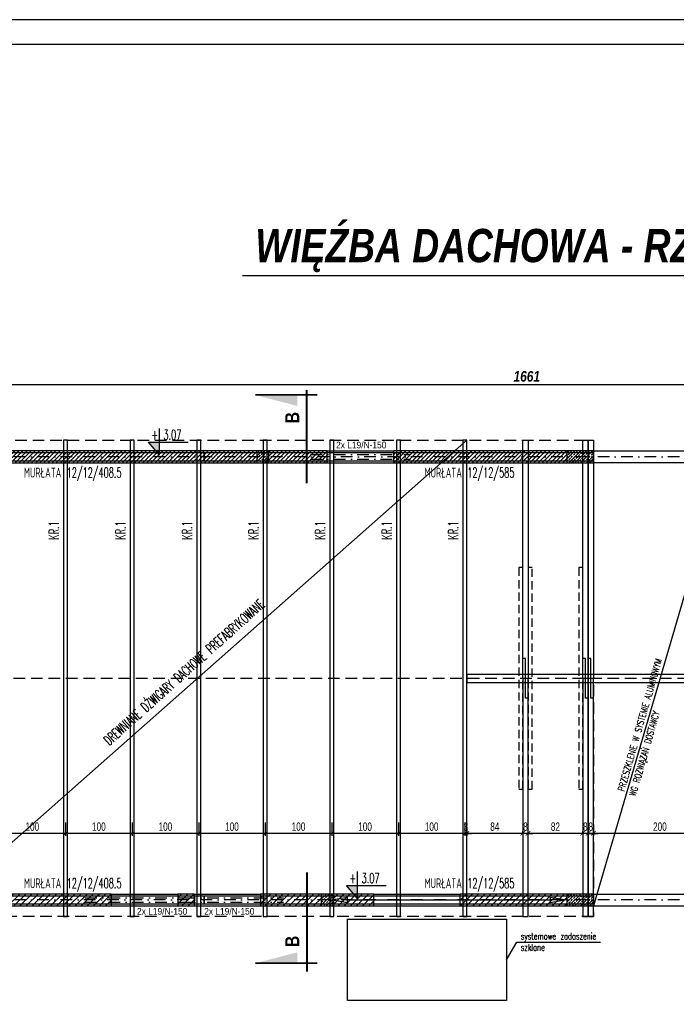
# Model space of a CAD drawing. Extents: x 10476 to 23681, y -304923 to -300723.
# Tile 20 of 25: x 20173 to 21160, y -302202 to -300723. Entities that reach past the tile are written whole.
import ezdxf

# ---------------------------------------------------------------- set-up
doc = ezdxf.new("R2010")
doc.units = 0
doc.header["$MEASUREMENT"] = 0
doc.linetypes.add('DASH', pattern=[0.75, 0.5, -0.25])
doc.linetypes.add('DASHDOT', pattern=[1, 0.5, -0.25, 0, -0.25])
doc.layers.get('0').update_dxf_attribs({"linetype": 'CONTINUOUS'})
doc.layers.get('DEFPOINTS').update_dxf_attribs({"linetype": 'CONTINUOUS'})
doc.layers.add('OBRYS', color=7, linetype='CONTINUOUS')
doc.styles.add('GRYF', font='arialbd.ttf', dxfattribs={"width": 0.8})
doc.styles.add('kursywa', font='arialbi.ttf', dxfattribs={"width": 0.8})
doc.styles.add('RAMKA', font='arial.ttf', dxfattribs={"width": 0.7})
doc.styles.get("Standard").update_dxf_attribs({"font": 'txt.shx', "width": 0.6})
doc.dimstyles.new('1-100', dxfattribs={"dimscale": 4, "dimtxt": 4, "dimasz": 2, "dimexe": 0.5, "dimexo": 1, "dimgap": 1, "dimtad": 1, "dimdec": 0, "dimrnd": 0.1, "dimdsep": 46, "dimtxsty": 'kursywa', "dimblk": 'ARCHTICK', "dimcen": 0, "dimclrd": 2, "dimclre": 2, "dimclrt": 7, "dimazin": 2, "dimtfac": 1, "dimtdec": 0, "dimtix": 1, "dimtmove": 0, "dimatfit": 3, "dimfxl": 1, "dimtolj": 1, "dimarcsym": 0})
doc.dimstyles.new('1-50', dxfattribs={"dimscale": 6.5, "dimtxt": 2, "dimasz": 1, "dimexe": 0.5, "dimexo": 1, "dimgap": 0.5, "dimtad": 1, "dimrnd": 0.5, "dimdsep": 46, "dimtxsty": 'RAMKA', "dimblk": 'ARCHTICK', "dimcen": 0, "dimclrd": 2, "dimclre": 2, "dimclrt": 7, "dimadec": 0, "dimazin": 2, "dimtfac": 1, "dimtix": 1, "dimtmove": 0, "dimatfit": 3, "dimfxl": 1, "dimtolj": 1, "dimarcsym": 0})
doc.dimstyles.new('1-75', dxfattribs={"dimscale": 7, "dimtxt": 1.8, "dimasz": 1, "dimexe": 0.5, "dimexo": 1, "dimgap": 0.5, "dimtad": 1, "dimrnd": 0.5, "dimdsep": 46, "dimtxsty": 'RAMKA', "dimblk": 'ARCHTICK', "dimcen": 0, "dimclrd": 2, "dimclre": 2, "dimclrt": 7, "dimadec": 0, "dimazin": 2, "dimtfac": 1, "dimtix": 1, "dimtmove": 0, "dimatfit": 3, "dimfxl": 1, "dimtolj": 1, "dimarcsym": 0})
doc.dimstyles.new('podciągi', dxfattribs={"dimscale": 0, "dimtxt": 0.0001, "dimasz": 25, "dimexe": 0, "dimexo": 0, "dimgap": 0.6, "dimtad": 1, "dimdec": 4, "dimrnd": 0.1, "dimdsep": 46, "dimtxsty": 'Standard', "dimcen": 0, "dimclrd": 1, "dimclre": 2, "dimclrt": 2, "dimadec": 0, "dimazin": 0, "dimtfac": 1, "dimtdec": 4, "dimtix": 1, "dimtmove": 0, "dimatfit": 3, "dimfxl": 1, "dimtolj": 1, "dimarcsym": 0})
pattern_1 = [(45, (-115647.39, -269893.226), (-4.5961939, 4.5961939), [])]

# ---------------------------------------------------------------- blocks, each defined once
blk = doc.blocks.new('_ArchTick')
at = {"color": 0, "linetype": 'Continuous', "const_width": 0.15}
blk.add_lwpolyline([(-0.5, -0.5), (0.5, 0.5)], dxfattribs=at)
blk = doc.blocks.new('*D5')
at = {"color": 2, "lineweight": -2, "ltscale": 35, "transparency": 16777216}
for p, q in [((20104.4, -301256.8), (20104.4, -301272.7)), ((21765.4, -301256.8), (21765.4, -301272.7)), ((20104.4, -301270.7), (21765.4, -301270.7))]:
    blk.add_line(p, q, dxfattribs=at)
at = {"layer": 'DEFPOINTS', "color": 0, "ltscale": 35, "transparency": 16777216}
for p in [(20104.4, -301252.8), (21765.4, -301252.8), (21765.4, -301270.7)]:
    blk.add_point(p, dxfattribs=at)
at = {"color": 2, "lineweight": -2, "ltscale": 35, "transparency": 16777216, "xscale": 8, "yscale": 8, "zscale": 8, "rotation": 180}
blk.add_blockref('_ArchTick', (20104.4, -301270.7), dxfattribs=at)
at = {"color": 2, "lineweight": -2, "ltscale": 35, "transparency": 16777216, "xscale": 8, "yscale": 8, "zscale": 8}
blk.add_blockref('_ArchTick', (21765.4, -301270.7), dxfattribs=at)
at = {"color": 7, "ltscale": 35, "transparency": 16777216, "insert": (20934.9, -301258.5), "char_height": 16, "attachment_point": 5, "style": 'kursywa'}
blk.add_mtext('\\A1;1661', dxfattribs=at)
blk = doc.blocks.new('_ClosedBlank')
at = {"color": 0, "linetype": 'ByBlock', "lineweight": -2}
for p, q in [((-1, 0.167), (0, 0)), ((-1, 0.167), (-1, -0.167)), ((0, 0), (-1, -0.167))]:
    blk.add_line(p, q, dxfattribs=at)
blk = doc.blocks.new('*D17')
at = {"color": 7, "lineweight": -2, "ltscale": 35, "transparency": 16777216}
blk.add_line((20665.5, -302045.1), (20969.9, -302045.1), dxfattribs=at)
at = {"layer": 'DEFPOINTS', "color": 0, "ltscale": 35, "transparency": 16777216}
for p in [(20640.5, -302045.1), (20994.9, -302045.1), (20994.9, -302045.1)]:
    blk.add_point(p, dxfattribs=at)
at = {"color": 7, "lineweight": -2, "ltscale": 35, "transparency": 16777216, "xscale": 25, "yscale": 25, "zscale": 25, "rotation": 180}
blk.add_blockref('_ClosedBlank', (20640.5, -302045.1), dxfattribs=at)
at = {"color": 7, "lineweight": -2, "ltscale": 35, "transparency": 16777216, "xscale": 25, "yscale": 25, "zscale": 25}
blk.add_blockref('_ClosedBlank', (20994.9, -302045.1), dxfattribs=at)
at = {"color": 2, "ltscale": 35, "transparency": 16777216, "insert": (20817.7, -302044.5), "char_height": 0.0001, "attachment_point": 5}
blk.add_mtext('\\A1;354.5', dxfattribs=at)
blk = doc.blocks.new('W')
at = {"layer": 'OBRYS', "linetype": 'Continuous'}
for p, q in [((0, -32.1), (0, 0)), ((0, -32.1), (-13.3, -16.7)), ((-13.3, -16.7), (34.4, -16.7))]:
    blk.add_line(p, q, dxfattribs=at)
blk = doc.blocks.new('*D47')
at = {"color": 2, "lineweight": -2, "ltscale": 35, "transparency": 16777216}
for p, q in [((21034.9, -301944.3), (21034.9, -301941.5)), ((21234.9, -301949.9), (21234.9, -301941.5)), ((21234.9, -301945), (21034.9, -301945))]:
    blk.add_line(p, q, dxfattribs=at)
at = {"layer": 'DEFPOINTS', "color": 0, "ltscale": 35, "transparency": 16777216}
for p in [(21034.9, -301945), (21034.9, -301951.3), (21234.9, -301956.9)]:
    blk.add_point(p, dxfattribs=at)
at = {"color": 2, "lineweight": -2, "ltscale": 35, "transparency": 16777216, "xscale": 7, "yscale": 7, "zscale": 7, "rotation": 180}
blk.add_blockref('_ArchTick', (21034.9, -301945), dxfattribs=at)
at = {"color": 2, "lineweight": -2, "ltscale": 35, "transparency": 16777216, "xscale": 7, "yscale": 7, "zscale": 7}
blk.add_blockref('_ArchTick', (21234.9, -301945), dxfattribs=at)
at = {"color": 7, "ltscale": 35, "transparency": 16777216, "insert": (21134.9, -301935), "char_height": 12.6, "attachment_point": 5, "style": 'RAMKA'}
blk.add_mtext('\\A1;200', dxfattribs=at)
blk = doc.blocks.new('*D48')
at = {"color": 2, "lineweight": -2, "ltscale": 35, "transparency": 16777216}
for p, q in [((21026.9, -301944.3), (21026.9, -301941.5)), ((21034.9, -301944.3), (21034.9, -301941.5)), ((21026.9, -301945), (21019.9, -301945)), ((21034.9, -301945), (21026.9, -301945)), ((21034.9, -301945), (21041.9, -301945))]:
    blk.add_line(p, q, dxfattribs=at)
at = {"layer": 'DEFPOINTS', "color": 0, "ltscale": 35, "transparency": 16777216}
for p in [(21026.9, -301945), (21026.9, -301951.3), (21034.9, -301951.3)]:
    blk.add_point(p, dxfattribs=at)
at = {"color": 2, "lineweight": -2, "ltscale": 35, "transparency": 16777216, "xscale": 7, "yscale": 7, "zscale": 7}
blk.add_blockref('_ArchTick', (21026.9, -301945), dxfattribs=at)
at = {"color": 2, "lineweight": -2, "ltscale": 35, "transparency": 16777216, "xscale": 7, "yscale": 7, "zscale": 7, "rotation": 180}
blk.add_blockref('_ArchTick', (21034.9, -301945), dxfattribs=at)
at = {"color": 7, "ltscale": 35, "transparency": 16777216, "insert": (21030.9, -301935), "char_height": 12.6, "attachment_point": 5, "style": 'RAMKA'}
blk.add_mtext('\\A1;8', dxfattribs=at)
blk = doc.blocks.new('*D49')
at = {"color": 2, "lineweight": -2, "ltscale": 35, "transparency": 16777216}
for p, q in [((21018.9, -301944.3), (21018.9, -301941.5)), ((21026.9, -301944.3), (21026.9, -301941.5)), ((21018.9, -301945), (21011.9, -301945)), ((21026.9, -301945), (21018.9, -301945)), ((21026.9, -301945), (21033.9, -301945))]:
    blk.add_line(p, q, dxfattribs=at)
at = {"layer": 'DEFPOINTS', "color": 0, "ltscale": 35, "transparency": 16777216}
for p in [(21018.9, -301945), (21018.9, -301951.3), (21026.9, -301951.3)]:
    blk.add_point(p, dxfattribs=at)
at = {"color": 2, "lineweight": -2, "ltscale": 35, "transparency": 16777216, "xscale": 7, "yscale": 7, "zscale": 7}
blk.add_blockref('_ArchTick', (21018.9, -301945), dxfattribs=at)
at = {"color": 2, "lineweight": -2, "ltscale": 35, "transparency": 16777216, "xscale": 7, "yscale": 7, "zscale": 7, "rotation": 180}
blk.add_blockref('_ArchTick', (21026.9, -301945), dxfattribs=at)
at = {"color": 7, "ltscale": 35, "transparency": 16777216, "insert": (21022.9, -301935), "char_height": 12.6, "attachment_point": 5, "style": 'RAMKA'}
blk.add_mtext('\\A1;8', dxfattribs=at)
blk = doc.blocks.new('*D50')
at = {"color": 2, "lineweight": -2, "ltscale": 35, "transparency": 16777216}
for p, q in [((20936.9, -301944.3), (20936.9, -301941.5)), ((21018.9, -301944.3), (21018.9, -301941.5)), ((21018.9, -301945), (20936.9, -301945))]:
    blk.add_line(p, q, dxfattribs=at)
at = {"layer": 'DEFPOINTS', "color": 0, "ltscale": 35, "transparency": 16777216}
for p in [(20936.9, -301945), (20936.9, -301951.3), (21018.9, -301951.3)]:
    blk.add_point(p, dxfattribs=at)
at = {"color": 2, "lineweight": -2, "ltscale": 35, "transparency": 16777216, "xscale": 7, "yscale": 7, "zscale": 7, "rotation": 180}
blk.add_blockref('_ArchTick', (20936.9, -301945), dxfattribs=at)
at = {"color": 2, "lineweight": -2, "ltscale": 35, "transparency": 16777216, "xscale": 7, "yscale": 7, "zscale": 7}
blk.add_blockref('_ArchTick', (21018.9, -301945), dxfattribs=at)
at = {"color": 7, "ltscale": 35, "transparency": 16777216, "insert": (20977.9, -301935), "char_height": 12.6, "attachment_point": 5, "style": 'RAMKA'}
blk.add_mtext('\\A1;82', dxfattribs=at)
blk = doc.blocks.new('*D51')
at = {"color": 2, "lineweight": -2, "ltscale": 35, "transparency": 16777216}
for p, q in [((20928.9, -301944.3), (20928.9, -301941.5)), ((20936.9, -301944.3), (20936.9, -301941.5)), ((20928.9, -301945), (20921.9, -301945)), ((20936.9, -301945), (20928.9, -301945)), ((20936.9, -301945), (20943.9, -301945))]:
    blk.add_line(p, q, dxfattribs=at)
at = {"layer": 'DEFPOINTS', "color": 0, "ltscale": 35, "transparency": 16777216}
for p in [(20928.9, -301945), (20928.9, -301951.3), (20936.9, -301951.3)]:
    blk.add_point(p, dxfattribs=at)
at = {"color": 2, "lineweight": -2, "ltscale": 35, "transparency": 16777216, "xscale": 7, "yscale": 7, "zscale": 7}
blk.add_blockref('_ArchTick', (20928.9, -301945), dxfattribs=at)
at = {"color": 2, "lineweight": -2, "ltscale": 35, "transparency": 16777216, "xscale": 7, "yscale": 7, "zscale": 7, "rotation": 180}
blk.add_blockref('_ArchTick', (20936.9, -301945), dxfattribs=at)
at = {"color": 7, "ltscale": 35, "transparency": 16777216, "insert": (20932.9, -301935), "char_height": 12.6, "attachment_point": 5, "style": 'RAMKA'}
blk.add_mtext('\\A1;8', dxfattribs=at)
blk = doc.blocks.new('*D52')
at = {"color": 2, "lineweight": -2, "ltscale": 35, "transparency": 16777216}
for p, q in [((20844.9, -301936.6), (20844.9, -301948.5)), ((20928.9, -301944.3), (20928.9, -301941.5)), ((20928.9, -301945), (20844.9, -301945))]:
    blk.add_line(p, q, dxfattribs=at)
at = {"layer": 'DEFPOINTS', "color": 0, "ltscale": 35, "transparency": 16777216}
for p in [(20844.9, -301929.6), (20844.9, -301945), (20928.9, -301951.3)]:
    blk.add_point(p, dxfattribs=at)
at = {"color": 2, "lineweight": -2, "ltscale": 35, "transparency": 16777216, "xscale": 7, "yscale": 7, "zscale": 7, "rotation": 180}
blk.add_blockref('_ArchTick', (20844.9, -301945), dxfattribs=at)
at = {"color": 2, "lineweight": -2, "ltscale": 35, "transparency": 16777216, "xscale": 7, "yscale": 7, "zscale": 7}
blk.add_blockref('_ArchTick', (20928.9, -301945), dxfattribs=at)
at = {"color": 7, "ltscale": 35, "transparency": 16777216, "insert": (20886.9, -301935), "char_height": 12.6, "attachment_point": 5, "style": 'RAMKA'}
blk.add_mtext('\\A1;84', dxfattribs=at)
blk = doc.blocks.new('*D53')
at = {"color": 2, "lineweight": -2, "ltscale": 35, "transparency": 16777216}
for p, q in [((20741.9, -301928.7), (20741.9, -301948.5)), ((20841.9, -301928.7), (20841.9, -301948.5)), ((20841.9, -301945), (20741.9, -301945))]:
    blk.add_line(p, q, dxfattribs=at)
at = {"layer": 'DEFPOINTS', "color": 0, "ltscale": 35, "transparency": 16777216}
for p in [(20741.9, -301921.7), (20841.9, -301921.7), (20741.9, -301945)]:
    blk.add_point(p, dxfattribs=at)
at = {"color": 2, "lineweight": -2, "ltscale": 35, "transparency": 16777216, "xscale": 7, "yscale": 7, "zscale": 7, "rotation": 180}
blk.add_blockref('_ArchTick', (20741.9, -301945), dxfattribs=at)
at = {"color": 2, "lineweight": -2, "ltscale": 35, "transparency": 16777216, "xscale": 7, "yscale": 7, "zscale": 7}
blk.add_blockref('_ArchTick', (20841.9, -301945), dxfattribs=at)
at = {"color": 7, "ltscale": 35, "transparency": 16777216, "insert": (20791.9, -301935), "char_height": 12.6, "attachment_point": 5, "style": 'RAMKA'}
blk.add_mtext('\\A1;100', dxfattribs=at)
blk = doc.blocks.new('*D54')
at = {"color": 2, "lineweight": -2, "ltscale": 35, "transparency": 16777216}
for p, q in [((20641.9, -301928.7), (20641.9, -301948.5)), ((20741.9, -301928.7), (20741.9, -301948.5)), ((20741.9, -301945), (20641.9, -301945))]:
    blk.add_line(p, q, dxfattribs=at)
at = {"layer": 'DEFPOINTS', "color": 0, "ltscale": 35, "transparency": 16777216}
for p in [(20641.9, -301921.7), (20741.9, -301921.7), (20641.9, -301945)]:
    blk.add_point(p, dxfattribs=at)
at = {"color": 2, "lineweight": -2, "ltscale": 35, "transparency": 16777216, "xscale": 7, "yscale": 7, "zscale": 7, "rotation": 180}
blk.add_blockref('_ArchTick', (20641.9, -301945), dxfattribs=at)
at = {"color": 2, "lineweight": -2, "ltscale": 35, "transparency": 16777216, "xscale": 7, "yscale": 7, "zscale": 7}
blk.add_blockref('_ArchTick', (20741.9, -301945), dxfattribs=at)
at = {"color": 7, "ltscale": 35, "transparency": 16777216, "insert": (20691.9, -301935), "char_height": 12.6, "attachment_point": 5, "style": 'RAMKA'}
blk.add_mtext('\\A1;100', dxfattribs=at)
blk = doc.blocks.new('*D55')
at = {"color": 2, "lineweight": -2, "ltscale": 35, "transparency": 16777216}
for p, q in [((20541.9, -301928.7), (20541.9, -301948.5)), ((20641.9, -301928.7), (20641.9, -301948.5)), ((20641.9, -301945), (20541.9, -301945))]:
    blk.add_line(p, q, dxfattribs=at)
at = {"layer": 'DEFPOINTS', "color": 0, "ltscale": 35, "transparency": 16777216}
for p in [(20541.9, -301921.7), (20641.9, -301921.7), (20541.9, -301945)]:
    blk.add_point(p, dxfattribs=at)
at = {"color": 2, "lineweight": -2, "ltscale": 35, "transparency": 16777216, "xscale": 7, "yscale": 7, "zscale": 7, "rotation": 180}
blk.add_blockref('_ArchTick', (20541.9, -301945), dxfattribs=at)
at = {"color": 2, "lineweight": -2, "ltscale": 35, "transparency": 16777216, "xscale": 7, "yscale": 7, "zscale": 7}
blk.add_blockref('_ArchTick', (20641.9, -301945), dxfattribs=at)
at = {"color": 7, "ltscale": 35, "transparency": 16777216, "insert": (20591.9, -301935), "char_height": 12.6, "attachment_point": 5, "style": 'RAMKA'}
blk.add_mtext('\\A1;100', dxfattribs=at)
blk = doc.blocks.new('*D56')
at = {"color": 2, "lineweight": -2, "ltscale": 35, "transparency": 16777216}
for p, q in [((20441.9, -301928.7), (20441.9, -301948.5)), ((20541.9, -301928.7), (20541.9, -301948.5)), ((20541.9, -301945), (20441.9, -301945))]:
    blk.add_line(p, q, dxfattribs=at)
at = {"layer": 'DEFPOINTS', "color": 0, "ltscale": 35, "transparency": 16777216}
for p in [(20441.9, -301921.7), (20541.9, -301921.7), (20441.9, -301945)]:
    blk.add_point(p, dxfattribs=at)
at = {"color": 2, "lineweight": -2, "ltscale": 35, "transparency": 16777216, "xscale": 7, "yscale": 7, "zscale": 7, "rotation": 180}
blk.add_blockref('_ArchTick', (20441.9, -301945), dxfattribs=at)
at = {"color": 2, "lineweight": -2, "ltscale": 35, "transparency": 16777216, "xscale": 7, "yscale": 7, "zscale": 7}
blk.add_blockref('_ArchTick', (20541.9, -301945), dxfattribs=at)
at = {"color": 7, "ltscale": 35, "transparency": 16777216, "insert": (20491.9, -301935), "char_height": 12.6, "attachment_point": 5, "style": 'RAMKA'}
blk.add_mtext('\\A1;100', dxfattribs=at)
blk = doc.blocks.new('*D57')
at = {"color": 2, "lineweight": -2, "ltscale": 35, "transparency": 16777216}
for p, q in [((20341.9, -301928.7), (20341.9, -301948.5)), ((20441.9, -301928.7), (20441.9, -301948.5)), ((20441.9, -301945), (20341.9, -301945))]:
    blk.add_line(p, q, dxfattribs=at)
at = {"layer": 'DEFPOINTS', "color": 0, "ltscale": 35, "transparency": 16777216}
for p in [(20341.9, -301921.7), (20441.9, -301921.7), (20341.9, -301945)]:
    blk.add_point(p, dxfattribs=at)
at = {"color": 2, "lineweight": -2, "ltscale": 35, "transparency": 16777216, "xscale": 7, "yscale": 7, "zscale": 7, "rotation": 180}
blk.add_blockref('_ArchTick', (20341.9, -301945), dxfattribs=at)
at = {"color": 2, "lineweight": -2, "ltscale": 35, "transparency": 16777216, "xscale": 7, "yscale": 7, "zscale": 7}
blk.add_blockref('_ArchTick', (20441.9, -301945), dxfattribs=at)
at = {"color": 7, "ltscale": 35, "transparency": 16777216, "insert": (20391.9, -301935), "char_height": 12.6, "attachment_point": 5, "style": 'RAMKA'}
blk.add_mtext('\\A1;100', dxfattribs=at)
blk = doc.blocks.new('*D58')
at = {"color": 2, "lineweight": -2, "ltscale": 35, "transparency": 16777216}
for p, q in [((20241.9, -301928.7), (20241.9, -301948.5)), ((20341.9, -301928.7), (20341.9, -301948.5)), ((20341.9, -301945), (20241.9, -301945))]:
    blk.add_line(p, q, dxfattribs=at)
at = {"layer": 'DEFPOINTS', "color": 0, "ltscale": 35, "transparency": 16777216}
for p in [(20241.9, -301921.7), (20341.9, -301921.7), (20241.9, -301945)]:
    blk.add_point(p, dxfattribs=at)
at = {"color": 2, "lineweight": -2, "ltscale": 35, "transparency": 16777216, "xscale": 7, "yscale": 7, "zscale": 7, "rotation": 180}
blk.add_blockref('_ArchTick', (20241.9, -301945), dxfattribs=at)
at = {"color": 2, "lineweight": -2, "ltscale": 35, "transparency": 16777216, "xscale": 7, "yscale": 7, "zscale": 7}
blk.add_blockref('_ArchTick', (20341.9, -301945), dxfattribs=at)
at = {"color": 7, "ltscale": 35, "transparency": 16777216, "insert": (20291.9, -301935), "char_height": 12.6, "attachment_point": 5, "style": 'RAMKA'}
blk.add_mtext('\\A1;100', dxfattribs=at)
blk = doc.blocks.new('*D59')
at = {"color": 2, "lineweight": -2, "ltscale": 35, "transparency": 16777216}
for p, q in [((20141.9, -301928.7), (20141.9, -301948.5)), ((20241.9, -301928.7), (20241.9, -301948.5)), ((20241.9, -301945), (20141.9, -301945))]:
    blk.add_line(p, q, dxfattribs=at)
at = {"layer": 'DEFPOINTS', "color": 0, "ltscale": 35, "transparency": 16777216}
for p in [(20141.9, -301921.7), (20241.9, -301921.7), (20141.9, -301945)]:
    blk.add_point(p, dxfattribs=at)
at = {"color": 2, "lineweight": -2, "ltscale": 35, "transparency": 16777216, "xscale": 7, "yscale": 7, "zscale": 7, "rotation": 180}
blk.add_blockref('_ArchTick', (20141.9, -301945), dxfattribs=at)
at = {"color": 2, "lineweight": -2, "ltscale": 35, "transparency": 16777216, "xscale": 7, "yscale": 7, "zscale": 7}
blk.add_blockref('_ArchTick', (20241.9, -301945), dxfattribs=at)
at = {"color": 7, "ltscale": 35, "transparency": 16777216, "insert": (20191.9, -301935), "char_height": 12.6, "attachment_point": 5, "style": 'RAMKA'}
blk.add_mtext('\\A1;100', dxfattribs=at)
blk = doc.blocks.new('*D62')
at = {"color": 2, "lineweight": -2, "ltscale": 35, "transparency": 16777216}
for p, q in [((20841.9, -301935.7), (20841.9, -301948.5)), ((20844.9, -301936.6), (20844.9, -301948.5)), ((20841.9, -301945), (20834.9, -301945)), ((20844.9, -301945), (20841.9, -301945)), ((20844.9, -301945), (20851.9, -301945))]:
    blk.add_line(p, q, dxfattribs=at)
at = {"layer": 'DEFPOINTS', "color": 0, "ltscale": 35, "transparency": 16777216}
for p in [(20841.9, -301928.7), (20844.9, -301929.6), (20841.9, -301945)]:
    blk.add_point(p, dxfattribs=at)
at = {"color": 2, "lineweight": -2, "ltscale": 35, "transparency": 16777216, "xscale": 7, "yscale": 7, "zscale": 7}
blk.add_blockref('_ArchTick', (20841.9, -301945), dxfattribs=at)
at = {"color": 2, "lineweight": -2, "ltscale": 35, "transparency": 16777216, "xscale": 7, "yscale": 7, "zscale": 7, "rotation": 180}
blk.add_blockref('_ArchTick', (20844.9, -301945), dxfattribs=at)
at = {"color": 7, "ltscale": 35, "transparency": 16777216, "insert": (20843.4, -301935), "char_height": 12.6, "attachment_point": 5, "style": 'RAMKA'}
blk.add_mtext('\\A1;3', dxfattribs=at)

msp = doc.modelspace()

# ---------------------------------------------------------------- hatches: boundary and pattern name
at = {"linetype": 'Continuous', "ltscale": 40}
h = msp.add_hatch(dxfattribs=at)
h.set_pattern_fill('ANSI31', color=2, scale=35, angle=-2.5e-14, style=0)
h.paths.add_polyline_path([(20426.44498, -301370.14813), (20095.44498, -301370.14813), (20113.44498, -301388.14813), (20426.44498, -301388.14813)], flags=0)
h = msp.add_hatch(dxfattribs=at)
h.set_pattern_fill('ANSI31', color=2, scale=35, angle=-2.5e-14, style=0)
h.paths.add_polyline_path([(20438.44498, -301370.14813), (20426.44498, -301370.14813), (20426.44498, -301388.14813), (20438.44498, -301388.14813)], flags=0)
h = msp.add_hatch(dxfattribs=at)
h.set_pattern_fill('ANSI31', color=2, scale=35, angle=-2.5e-14, style=0)
h.paths.add_polyline_path([(20547.19542, -301370.14813), (20547.19542, -301388.14813), (20634.94498, -301388.14813), (20634.94498, -301375.14813), (20634.94497, -301370.14813)])
h.paths.add_polyline_path([(20529.19542, -301388.14813), (20529.19542, -301370.14813), (20438.44498, -301370.14813), (20438.44498, -301388.14813)])
at = {"linetype": 'Continuous', "ltscale": 35}
h = msp.add_hatch(dxfattribs=at)
h.set_pattern_fill('ANSI33', scale=25, style=0)
h.set_pattern_definition([(45, (-2962.152, -131431.5625), (-4.41941738, 4.41941738), []), (45, (-2957.7324, -131431.5625), (-4.41941738, 4.41941738), [3.125, -1.5625])])
h.paths.add_polyline_path([(20547.19542, -301388.14813), (20547.19542, -301370.14813), (20529.19542, -301370.14813), (20529.19542, -301388.14813)])
at = {"linetype": 'Continuous', "ltscale": 40}
h = msp.add_hatch(dxfattribs=at)
h.set_pattern_fill('ANSI31', color=2, scale=35, angle=-2.5e-14, style=0)
h.paths.add_polyline_path([(20734.94498, -301388.14813), (20994.94498, -301388.14813), (20994.94498, -301370.14813), (20734.94498, -301370.14813)])
at = {"linetype": 'Continuous', "ltscale": 35}
h = msp.add_hatch(dxfattribs=at)
h.set_pattern_fill('ANSI33', scale=25, style=0)
h.set_pattern_definition([(45, (-2474.402, -131431.5625), (-4.41941738, 4.41941738), []), (45, (-2469.983, -131431.5625), (-4.41941738, 4.41941738), [3.125, -1.5625])])
h.paths.add_polyline_path([(21034.94498, -301388.14813), (21034.94498, -301370.14813), (20994.94498, -301370.14813), (20994.94498, -301388.14813)])
at = {"linetype": 'DASHDOT', "ltscale": 35}
h = msp.add_hatch(dxfattribs=at)
h.set_pattern_fill('CEGŁA_ZWYKŁA', color=2, scale=100, style=0, pattern_type=2)
h.set_pattern_definition(pattern_1)
h.paths.add_polyline_path([(20277.03963, -302036.14813), (20113.44498, -302036.14813), (20095.44498, -302054.14813), (20277.03963, -302054.14813)], flags=0)
h = msp.add_hatch(dxfattribs=at)
h.set_pattern_fill('CEGŁA_ZWYKŁA', color=2, scale=100, style=0, pattern_type=2)
h.set_pattern_definition(pattern_1)
h.paths.add_polyline_path([(20277.03963, -302054.14813), (20289.03963, -302054.14813), (20289.03963, -302036.14813), (20277.03963, -302036.14813)], flags=0)
h = msp.add_hatch(dxfattribs=at)
h.set_pattern_fill('CEGŁA_ZWYKŁA', color=2, scale=100, style=0, pattern_type=2)
h.set_pattern_definition(pattern_1)
h.paths.add_polyline_path([(20289.03963, -302054.14813), (20310.53963, -302054.14813), (20310.53963, -302049.14813), (20310.53963, -302036.14813), (20289.03963, -302036.14813)], flags=0)
h = msp.add_hatch(dxfattribs=at)
h.set_pattern_fill('CEGŁA_ZWYKŁA', color=2, scale=100, style=0, pattern_type=2)
h.set_pattern_definition([(45, (-115771.795, -269893.226), (-4.5961939, 4.5961939), [])])
h.paths.add_polyline_path([(20410.53963, -302049.14813), (20410.53963, -302054.14813), (20434.94498, -302054.14813), (20434.94498, -302036.14813), (20410.53963, -302036.14813)])
h = msp.add_hatch(dxfattribs=at)
h.set_pattern_fill('CEGŁA_ZWYKŁA', color=2, scale=100, style=0, pattern_type=2)
h.set_pattern_definition(pattern_1)
h.paths.add_polyline_path([(20534.94498, -302049.14813), (20534.94498, -302054.14813), (20541.44498, -302054.14813), (20541.44498, -302036.14813), (20534.94498, -302036.14813)], flags=0)
h = msp.add_hatch(dxfattribs=at)
h.set_pattern_fill('CEGŁA_ZWYKŁA', color=2, scale=100, style=0, pattern_type=2)
h.set_pattern_definition(pattern_1)
h.paths.add_polyline_path([(20541.44498, -302054.14813), (20553.44498, -302054.14813), (20553.44498, -302036.14813), (20541.44498, -302036.14813)], flags=0)
h = msp.add_hatch(dxfattribs=at)
h.set_pattern_fill('CEGŁA_ZWYKŁA', color=2, scale=100, style=0, pattern_type=2)
h.set_pattern_definition(pattern_1)
h.paths.add_polyline_path([(20625.94498, -302054.14813), (20625.94498, -302036.14813), (20553.44498, -302036.14813), (20553.44498, -302054.14813)])
h.paths.add_polyline_path([(20643.94498, -302036.14813), (20643.94498, -302054.14813), (20656.44498, -302054.14813), (20656.44498, -302036.14813)])
at = {"linetype": 'Continuous', "ltscale": 35}
h = msp.add_hatch(dxfattribs=at)
h.set_pattern_fill('ANSI33', scale=25, style=0)
h.set_pattern_definition([(45, (-2865.402, -132097.5625), (-4.41941738, 4.41941738), []), (45, (-2860.983, -132097.5625), (-4.41941738, 4.41941738), [3.125, -1.5625])])
h.paths.add_polyline_path([(20643.94498, -302054.14813), (20643.94498, -302036.14813), (20625.94498, -302036.14813), (20625.94498, -302054.14813)])
at = {"linetype": 'DASHDOT', "ltscale": 35}
h = msp.add_hatch(dxfattribs=at)
h.set_pattern_fill('CEGŁA_ZWYKŁA', color=2, scale=100, style=0, pattern_type=2)
h.set_pattern_definition(pattern_1)
h.paths.add_polyline_path([(20656.44498, -302054.14813), (20668.44498, -302054.14813), (20668.44498, -302036.14813), (20656.44498, -302036.14813)], flags=0)
h = msp.add_hatch(dxfattribs=at)
h.set_pattern_fill('CEGŁA_ZWYKŁA', color=2, scale=100, style=0, pattern_type=2)
h.set_pattern_definition(pattern_1)
h.paths.add_polyline_path([(20668.44498, -302054.14813), (20704.94498, -302054.14813), (20704.94498, -302042.64813), (20704.94498, -302036.14813), (20668.44498, -302036.14813)])
h = msp.add_hatch(dxfattribs=at)
h.set_pattern_fill('CEGŁA_ZWYKŁA', color=2, scale=100, style=0, pattern_type=2)
h.set_pattern_definition(pattern_1)
h.paths.add_polyline_path([(20834.94498, -302042.64813), (20834.94498, -302054.14813), (20836.44498, -302054.14813), (20836.44498, -302036.14813), (20834.94498, -302036.14813)], flags=0)
h = msp.add_hatch(dxfattribs=at)
h.set_pattern_fill('CEGŁA_ZWYKŁA', color=2, scale=100, style=0, pattern_type=2)
h.set_pattern_definition(pattern_1)
h.paths.add_polyline_path([(20836.44498, -302054.14813), (20848.44498, -302054.14813), (20848.44498, -302036.14813), (20836.44498, -302036.14813)], flags=0)
h = msp.add_hatch(dxfattribs=at)
h.set_pattern_fill('CEGŁA_ZWYKŁA', color=2, scale=100, style=0, pattern_type=2)
h.set_pattern_definition(pattern_1)
h.paths.add_polyline_path([(20848.44498, -302054.14813), (20994.94498, -302054.14813), (20994.94498, -302036.14813), (20848.44498, -302036.14813)])
at = {"linetype": 'Continuous', "ltscale": 35}
h = msp.add_hatch(dxfattribs=at)
h.set_pattern_fill('ANSI33', scale=25, style=0)
h.set_pattern_definition([(45, (-2474.402, -132097.5625), (-4.41941738, 4.41941738), []), (45, (-2469.983, -132097.5625), (-4.41941738, 4.41941738), [3.125, -1.5625])])
h.paths.add_polyline_path([(21034.94498, -302054.14813), (21034.94498, -302036.14813), (20994.94498, -302036.14813), (20994.94498, -302054.14813)])

# ---------------------------------------------------------------- linework, layer by layer
at = {"color": 2, "ltscale": 35}
for p, q in [((20507.6728, -301107.01343), (21418.24632, -301107.01343)), ((21234.94498, -301370.14813), (21034.94587, -302054.14813))]:
    msp.add_line(p, q, dxfattribs=at)
at = {"color": 7, "ltscale": 35}
for p, q in [((20620.13081, -301285.96538), (20527.43887, -301285.96538)), ((20620.13081, -301286.66538), (20527.43887, -301286.66538)), ((20603.65, -301418.75503), (20603.65, -301279.37519)), ((20604.35, -301418.75503), (20604.35, -301279.37519)), ((20605.05, -301418.75503), (20605.05, -301279.37519)), ((20603.65, -302003.58867), (20603.65, -302152.46456)), ((20604.35, -302003.58867), (20604.35, -302152.46456)), ((20605.05, -302003.58867), (20605.05, -302152.46456)), ((20620.13081, -302139.96267), (20527.43887, -302139.96267)), ((20620.13081, -302140.66267), (20527.43887, -302140.66267))]:
    msp.add_line(p, q, dxfattribs=at)
at = {"color": 4, "ltscale": 35}
msp.add_line((20034.94498, -302070.14813), (20844.94587, -301354.14813), dxfattribs=at)
at = {"color": 2, "linetype": 'DASHDOT', "ltscale": 35}
for p, q in [((21936.58, -301379.14813), (19908.02, -301379.14813)), ((21936.58, -302045.14813), (19908.02, -302045.14813))]:
    msp.add_line(p, q, dxfattribs=at)
at = {"linetype": 'Continuous'}
for p, q in [((20426.44498, -301370.14813), (20095.44498, -301370.14813)), ((20438.44498, -301370.14813), (20426.44498, -301370.14813)), ((20634.94498, -301370.14813), (20438.44498, -301370.14813)), ((20634.94498, -301388.14813), (20634.94498, -301370.14813)), ((21034.94498, -301370.14813), (20734.94498, -301370.14813)), ((20734.94498, -301388.14813), (20734.94498, -301370.14813)), ((21034.94498, -301388.14813), (21034.94498, -301370.14813)), ((20113.44498, -301388.14813), (20634.94498, -301388.14813)), ((20734.94498, -301388.14813), (21034.94498, -301388.14813)), ((20310.53963, -302036.14813), (20113.44498, -302036.14813)), ((20310.53963, -302036.14813), (20310.53963, -302054.14813)), ((20434.94498, -302036.14813), (20410.53963, -302036.14813)), ((20410.53963, -302036.14813), (20410.53963, -302054.14813)), ((20434.94498, -302036.14813), (20434.94498, -302054.14813)), ((20704.94498, -302036.14813), (20534.94498, -302036.14813)), ((20534.94498, -302036.14813), (20534.94498, -302054.14813)), ((20704.94498, -302054.14813), (20704.94498, -302036.14813)), ((21034.94498, -302036.14813), (20834.94498, -302036.14813)), ((20834.94498, -302054.14813), (20834.94498, -302036.14813)), ((21034.94498, -302054.14813), (21034.94498, -302036.14813)), ((20095.44498, -302054.14813), (20277.03963, -302054.14813)), ((20277.03963, -302054.14813), (20289.03963, -302054.14813)), ((20289.03963, -302054.14813), (20310.53963, -302054.14813)), ((20410.53963, -302054.14813), (20434.94498, -302054.14813)), ((20534.94498, -302054.14813), (20541.44498, -302054.14813)), ((20541.44498, -302054.14813), (20553.44498, -302054.14813)), ((20553.44498, -302054.14813), (20656.44498, -302054.14813)), ((20656.44498, -302054.14813), (20668.44498, -302054.14813)), ((20668.44498, -302054.14813), (20704.94498, -302054.14813)), ((20834.94498, -302054.14813), (20836.44498, -302054.14813)), ((20834.94498, -302054.14813), (20835.23461, -302054.14813)), ((20836.44498, -302054.14813), (20848.44498, -302054.14813)), ((20848.44498, -302054.14813), (21034.94498, -302054.14813))]:
    msp.add_line(p, q, dxfattribs=at)
at = {"color": 1, "linetype": 'DASHDOT', "ltscale": 35}
for p, q in [((20609.91309, -301375.64806), (20759.91309, -301375.64806)), ((20609.91309, -301382.6482), (20759.91309, -301382.6482)), ((20271.40056, -302041.64806), (20421.40056, -302041.64806)), ((20419.44364, -302041.64806), (20569.44364, -302041.64806)), ((20271.40056, -302048.6482), (20421.40056, -302048.6482)), ((20419.44364, -302048.6482), (20569.44364, -302048.6482))]:
    msp.add_line(p, q, dxfattribs=at)
at = {"color": 2}
for p, q in [((20634.94498, -301370.14813), (20734.94498, -301370.14813)), ((21034.94498, -301370.14813), (21234.94498, -301370.14813)), ((20634.94498, -301388.14813), (20734.94498, -301388.14813)), ((21234.94498, -301388.14813), (21034.94498, -301388.14813)), ((20310.53963, -302036.14813), (20410.53963, -302036.14813)), ((20434.94498, -302036.14813), (20534.94498, -302036.14813)), ((20704.94498, -302036.14813), (20834.94498, -302036.14813)), ((21034.94498, -302036.14813), (21234.94498, -302036.14813)), ((20310.53963, -302054.14813), (20410.53963, -302054.14813)), ((20434.94498, -302054.14813), (20534.94498, -302054.14813)), ((20704.94498, -302054.14813), (20834.94498, -302054.14813)), ((21034.94498, -302054.14813), (21234.94498, -302054.14813))]:
    msp.add_line(p, q, dxfattribs=at)
at = {"color": 4, "linetype": 'DASH', "ltscale": 35}
msp.add_line((21834.94498, -301712.14813), (20034.94498, -301712.14813), dxfattribs=at)
at = {"color": 7, "ltscale": 35}
for points in [[(19538.97, -302950.11), (22688.97, -302950.11), (22688.97, -300722.61), (19538.97, -300722.61)], [(19688.97, -302912.61), (22651.47, -302912.61), (22651.47, -300760.11), (19688.97, -300760.11)], [(20244.94587, -302070.14813), (20244.94587, -301354.14813), (20238.94587, -301354.14813), (20238.94587, -302070.14813)], [(20344.94587, -302070.14813), (20344.94587, -301354.14813), (20338.94587, -301354.14813), (20338.94587, -302070.14813)], [(20444.94587, -302070.14813), (20444.94587, -301354.14813), (20438.94587, -301354.14813), (20438.94587, -302070.14813)], [(20544.94587, -302070.14813), (20544.94587, -301354.14813), (20538.94587, -301354.14813), (20538.94587, -302070.14813)], [(20644.94587, -302070.14813), (20644.94587, -301354.14813), (20638.94587, -301354.14813), (20638.94587, -302070.14813)], [(20744.94587, -302070.14813), (20744.94587, -301354.14813), (20738.94587, -301354.14813), (20738.94587, -302070.14813)], [(20844.94587, -302070.14813), (20844.94587, -301354.14813), (20838.94587, -301354.14813), (20838.94587, -302070.14813)], [(20936.94587, -301354.14813), (20936.94587, -301712.14813), (20928.94587, -301712.14813), (20928.94587, -301354.14813)], [(21026.94587, -301354.14813), (21026.94587, -301712.14813), (21018.94587, -301712.14813), (21018.94587, -301354.14813)], [(21034.94587, -301354.14813), (21034.94587, -301712.14813), (21026.94587, -301712.14813), (21026.94587, -301354.14813)], [(20449.94587, -301385.14813), (20449.94587, -301373.14813), (20041.44498, -301373.14813), (20041.44498, -301385.14813)], [(21034.94587, -301385.14813), (21034.94587, -301373.14813), (20449.94587, -301373.14813), (20449.94587, -301385.14813)], [(20529.19542, -301388.14813), (20547.19542, -301388.14813), (20547.19542, -301370.14813), (20529.19542, -301370.14813)], [(20994.94498, -301388.14813), (21034.94498, -301388.14813), (21034.94498, -301370.14813), (20994.94498, -301370.14813)], [(20936.94587, -302070.14813), (20936.94587, -301712.14813), (20928.94587, -301712.14813), (20928.94587, -302070.14813)], [(21026.94587, -302070.14813), (21026.94587, -301712.14813), (21018.94587, -301712.14813), (21018.94587, -302070.14813)], [(21034.94587, -302070.14813), (21034.94587, -301712.14813), (21026.94587, -301712.14813), (21026.94587, -302070.14813)], [(20449.94587, -302051.14813), (20449.94587, -302039.14813), (20041.44498, -302039.14813), (20041.44498, -302051.14813)], [(21034.94587, -302051.14813), (21034.94587, -302039.14813), (20449.94587, -302039.14813), (20449.94587, -302051.14813)], [(20625.94498, -302054.14813), (20643.94498, -302054.14813), (20643.94498, -302036.14813), (20625.94498, -302036.14813)], [(20994.94498, -302054.14813), (21034.94498, -302054.14813), (21034.94498, -302036.14813), (20994.94498, -302036.14813)]]:
    msp.add_lwpolyline(points, close=True, dxfattribs=at)
at = {"color": 4, "linetype": 'DASH', "ltscale": 35}
msp.add_lwpolyline([(21034.94498, -302070.14813), (20034.94498, -302070.14813), (20034.94498, -301354.14813), (21034.94498, -301354.14813)], close=True, dxfattribs=at)
at = {"color": 2, "linetype": 'DASH', "ltscale": 25}
for points in [[(20922.94766, -301878.6203), (20928.94766, -301878.6203), (20928.94587, -301545.67596), (20922.94587, -301545.67596)], [(20936.94766, -301878.6203), (20942.94766, -301878.6203), (20942.94587, -301545.67596), (20936.94587, -301545.67596)], [(21012.94766, -301878.6203), (21018.94766, -301878.6203), (21018.94587, -301545.67596), (21012.94587, -301545.67596)]]:
    msp.add_lwpolyline(points, close=True, dxfattribs=at)
at = {"color": 7, "linetype": 'Continuous', "ltscale": 35, "flags": 128}
for points in [[(20936.94587, -301742.14813), (20932.94587, -301742.14813), (20932.94587, -301682.14813), (20928.94587, -301682.14813)], [(21026.94587, -301742.14813), (21022.94587, -301742.14813), (21022.94587, -301682.14813), (21018.94587, -301682.14813)], [(21034.94587, -301742.14813), (21030.94587, -301742.14813), (21030.94587, -301682.14813), (21026.94587, -301682.14813)]]:
    msp.add_lwpolyline(points, dxfattribs=at)
at = {"color": 2, "ltscale": 35}
msp.add_lwpolyline([(20844.94587, -301706.14813), (20844.94587, -301718.14813), (21719.94408, -301718.14864), (21719.94408, -301706.14864)], close=True, dxfattribs=at)
at = {"color": 8, "ltscale": 35}
msp.add_lwpolyline([(20665.49118, -302073.74813), (20904.39877, -302073.74813), (20904.39877, -302196.10624), (20665.49118, -302196.10624)], close=True, dxfattribs=at)
at = {"color": 7, "ltscale": 35}
for points in [[(20527.43887, -301286.66538), (20589.96914, -301302.84424), (20589.96914, -301286.66538)], [(20527.43887, -302139.96267), (20589.96914, -302123.78381), (20589.96914, -302139.96267)]]:
    msp.add_solid(points, dxfattribs=at)
at = {"color": 2, "linetype": 'Continuous'}
for points in [[(20382.93, -301376.67), (20366.32732, -301357.39701), (20382.93, -301357.39701)], [(20680.71, -302042.67), (20664.10732, -302023.39701), (20680.71, -302023.39701)]]:
    msp.add_solid(points, dxfattribs=at)

# ---------------------------------------------------------------- block references
at = {"xscale": 1.25, "yscale": 1.25, "zscale": 1.25}
for p in [(20382.93, -301336.55637), (20680.71, -302002.55637)]:
    msp.add_blockref('W', p, dxfattribs=at)

# ---------------------------------------------------------------- texts
at = {"color": 7, "ltscale": 35, "style": 'kursywa', "width": 0.8}
msp.add_text('WIĘŹBA DACHOWA - RZUT', height=50.0025, dxfattribs=at).set_placement((20526.94267, -301086.94017))
at = {"color": 7, "ltscale": 35, "style": 'GRYF', "width": 0.8}
for p in [(20592.96284, -301328.9152), (20592.96284, -302115.80122)]:
    msp.add_text('B', height=21, rotation=90, dxfattribs=at).set_placement(p)
at = {"color": 7, "width": 0.6}
for p in [(20370.855, -301353.76311), (20668.635, -302019.76311)]:
    msp.add_text('+ 3.07', height=15, dxfattribs=at).set_placement(p)
at = {"color": 2, "ltscale": 35, "style": 'RAMKA', "width": 0.9}
for p in [(20648.3918, -301366.56408), (20349.30269, -302067.13988), (20450.16681, -302067.13988)]:
    msp.add_text('2x L19/N-150', height=10, rotation=359.9999992, dxfattribs=at).set_placement(p)
at = {"color": 7, "ltscale": 35, "width": 0.6}
for s, p in [('MURŁATA 12/12/408.5', (20179.27307, -301410.50865)), ('MURŁATA 12/12/585', (20781.20307, -301410.50865)), ('MURŁATA 12/12/408.5', (20179.27307, -302027.44865)), ('MURŁATA 12/12/585', (20781.20307, -302027.44865))]:
    msp.add_text(s, height=15, dxfattribs=at).set_placement(p)
for s, height, rotation, p in [('KR.1', 15, 90, (20231.90341, -301503.92457)), ('KR.1', 15, 90, (20331.90341, -301503.92457)), ('KR.1', 15, 90, (20431.90341, -301503.92457)), ('KR.1', 15, 90, (20531.90341, -301503.92457)), ('KR.1', 15, 90, (20631.90341, -301503.92457)), ('KR.1', 15, 90, (20731.90341, -301503.92457)), ('KR.1', 15, 90, (20831.90341, -301503.92457)), ('DREWNIANE DŹWIGARY DACHOWE PREFABRYKOWANE', 15, 41.86790948, (20307.57117, -301813.80055)), ('PRZESZKLENIE W SYSTEMIE ALUMINOWYM', 10, 74, (21081.16443, -301882.66125)), ('WG ROZWIĄZAŃ DOSTAWCY', 10, 74, (21098.36136, -301889.80691)), ('systemowe zadaszenie', 10, 359.9999992, (20925.86946, -302104.44262)), ('szklane', 10, 359.9999992, (20925.86946, -302121.28262))]:
    msp.add_text(s, height=height, rotation=rotation, dxfattribs=at).set_placement(p)

# ---------------------------------------------------------------- dimensions: what is measured, and where the dimension line sits
at = {"color": 7, "ltscale": 35}
dim = msp.add_linear_dim(base=(21765.44498, -301270.73597), p1=(20104.44498, -301252.79801), p2=(21765.44498, -301252.79801), dimstyle='1-100', dxfattribs=at)
dim.commit()
dim.dimension.update_dxf_attribs({"geometry": '*D5', "text_midpoint": (20934.94498, -301258.54498)})
at = {"color": 2, "ltscale": 35}
for base, p1, p2, dimstyle, override, picture, middle in [((20141.94587, -301944.95), (20241.94587, -301921.72813), (20141.94587, -301921.72813), '1-75', {"dimtmove": 1}, '*D59', (20191.94587, -301935.01678)), ((20241.94587, -301944.95), (20341.94587, -301921.72813), (20241.94587, -301921.72813), '1-75', {"dimtmove": 1}, '*D58', (20291.94587, -301935.01678)), ((20341.94587, -301944.95), (20441.94587, -301921.72813), (20341.94587, -301921.72813), '1-75', {"dimtmove": 1}, '*D57', (20391.94587, -301935.01678)), ((20441.94587, -301944.95), (20541.94587, -301921.72813), (20441.94587, -301921.72813), '1-75', {"dimtmove": 1}, '*D56', (20491.94587, -301935.01678)), ((20541.94587, -301944.95), (20641.94587, -301921.72813), (20541.94587, -301921.72813), '1-75', {"dimtmove": 1}, '*D55', (20591.94587, -301935.01678)), ((20641.94587, -301944.95), (20741.94587, -301921.72813), (20641.94587, -301921.72813), '1-75', {"dimtmove": 1}, '*D54', (20691.94587, -301935.01678)), ((20841.94587, -301944.95), (20844.94587, -301929.61), (20841.94587, -301928.72813), '1-75', {"dimtmove": 1}, '*D62', (20843.44587, -301935.01248)), ((20844.94587, -301944.95), (20928.94587, -301951.34), (20844.94587, -301929.61), '1-75', {"dimtmove": 1}, '*D52', (20886.94587, -301935.01678)), ((20928.94587, -301944.95), (20936.94587, -301951.34), (20928.94587, -301951.34), '1-75', {"dimtmove": 1}, '*D51', (20932.94587, -301935.01678)), ((20936.94587, -301944.95), (21018.94587, -301951.34), (20936.94587, -301951.34), '1-75', {"dimtmove": 1}, '*D50', (20977.94587, -301935.01678)), ((21018.94587, -301944.95), (21026.94587, -301951.34), (21018.94587, -301951.34), '1-75', {"dimtmove": 1}, '*D49', (21022.94587, -301935.01678)), ((21026.94587, -301944.95), (21034.94587, -301951.34), (21026.94587, -301951.34), '1-75', {"dimtmove": 1}, '*D48', (21030.94587, -301935.01678)), ((21034.94587, -301944.95), (21234.94498, -301956.9), (21034.94587, -301951.34), '1-75', {"dimtmove": 1}, '*D47', (21134.94542, -301935.01678)), ((20994.94498, -302045.14813), (20640.48087, -302045.14813), (20994.94498, -302045.14813), 'podciągi', {"dimscale": 1, "dimblk1": 'ClosedBlank', "dimblk2": 'ClosedBlank', "dimsah": 1, "dimclrd": 7}, '*D17', (20817.71293, -302044.54808))]:
    dim = msp.add_linear_dim(base=base, p1=p1, p2=p2, dimstyle=dimstyle, override=override, dxfattribs=at)
    dim.commit()
    dim.dimension.update_dxf_attribs({"geometry": picture, "text_midpoint": middle})
dim = msp.add_linear_dim(base=(20741.94587, -301944.95), p1=(20841.94587, -301921.72813), p2=(20741.94587, -301921.72813), dimstyle='1-75', dxfattribs=at)
dim.commit()
dim.dimension.update_dxf_attribs({"geometry": '*D53', "text_midpoint": (20791.94587, -301935.01678)})

# ---------------------------------------------------------------- leaders
msp.add_leader([(20904.39877, -302134.92718), (20919.76641, -302108.30966), (21045.52, -302108.30966)], dimstyle='1-50', override={"dimgap": 0.5, "dimtad": 0}, dxfattribs=at)

doc.saveas('drawing.dxf')
